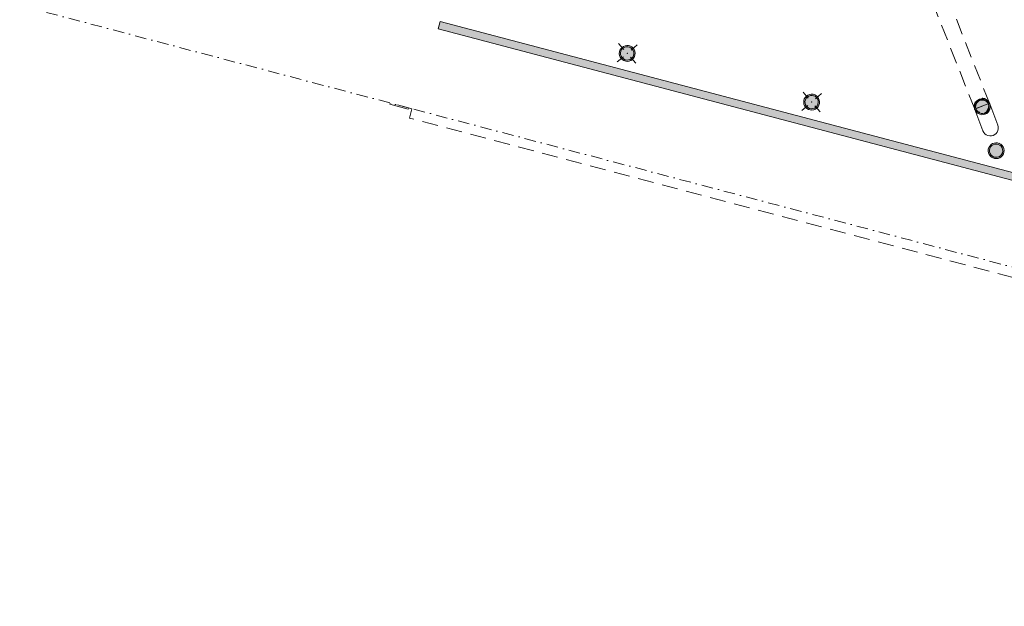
# Model space of a CAD drawing. Header units: millimetres. Extents: x -176817 to 18864955, y -12996033 to 201123.
# Tile 2 of 256: x 27132 to 42615, y -3033 to 6195. Entities that reach past the tile are written whole.
import ezdxf

# ---------------------------------------------------------------- set-up
doc = ezdxf.new("R2010")
doc.units = ezdxf.units.MM
doc.header["$MEASUREMENT"] = 0
for name, pattern in [('Kropki i Kreski', [360, 180, -90, 0, -90]), ('Przerywana', [240, 120, -120]), ('Przerywana długa', [390, 250, -140])]:
    doc.linetypes.add(name, pattern=pattern)
for name, color, linetype in [('822-IST-Brama zachodnia belki', 7, 'Continuous'), ('822-IST-Brama zachodnia słupy', 7, 'Continuous'), ('822-IST-Brama zachodnia ściany', 7, 'Continuous')]:
    doc.layers.add(name, color=color, linetype=linetype)

# ---------------------------------------------------------------- blocks, each defined once
blk = doc.blocks.new('Ściana_22_2', base_point=(33742, 6166))
at = {"layer": '822-IST-Brama zachodnia ściany', "linetype": 'Continuous', "lineweight": 0, "true_color": 0x666666}
blk.add_hatch(color=251, dxfattribs=at).paths.add_polyline_path([(33711, 6050), (62664, -1590), (62694, -1474), (33742, 6166)])
at = {"layer": '822-IST-Brama zachodnia ściany', "color": 254, "linetype": 'Continuous', "lineweight": 0, "true_color": 0xcccccc, "flags": 128}
for points in [[(33742, 6166), (33711, 6050)], [(33711, 6050), (62664, -1590)], [(62694, -1474), (33742, 6166)], [(62664, -1590), (62694, -1474)]]:
    blk.add_lwpolyline(points, dxfattribs=at)
blk = doc.blocks.new('Słup_83_2', base_point=(42396, 4490))
at = {"layer": '822-IST-Brama zachodnia słupy', "linetype": 'Continuous', "lineweight": 0, "true_color": 0x666666}
h = blk.add_hatch(color=251, dxfattribs=at)
h.paths.add_polyline_path([(42152, 4780), (42165, 4755), (42183, 4734), (42205, 4717), (42231, 4706), (42258, 4700), (42286, 4701), (42313, 4708), (42338, 4720), (42360, 4738), (42376, 4761), (42388, 4786), (42394, 4814), (42393, 4842), (42386, 4869), (42373, 4894), (42355, 4915), (42333, 4932), (42307, 4944), (42280, 4949), (42252, 4948), (42225, 4942), (42200, 4929), (42178, 4911), (42161, 4888), (42150, 4863), (42144, 4835), (42145, 4807)])
h.paths.add_polyline_path([(42171, 4787), (42164, 4814), (42165, 4842), (42173, 4868), (42188, 4891), (42208, 4910), (42232, 4923), (42258, 4929), (42286, 4928), (42312, 4920), (42335, 4906), (42354, 4886), (42367, 4862), (42373, 4835), (42373, 4808), (42365, 4781), (42350, 4758), (42330, 4739), (42306, 4726), (42279, 4720), (42252, 4721), (42226, 4729), (42203, 4743), (42184, 4763)], flags=0)
blk.add_hatch(color=251, dxfattribs=at).paths.add_polyline_path([(42171, 4787), (42184, 4763), (42203, 4743), (42226, 4729), (42252, 4721), (42279, 4720), (42306, 4726), (42330, 4739), (42350, 4758), (42365, 4781), (42373, 4808), (42373, 4835), (42367, 4862), (42354, 4886), (42335, 4906), (42312, 4920), (42286, 4928), (42258, 4929), (42232, 4923), (42208, 4910), (42188, 4891), (42173, 4868), (42165, 4842), (42164, 4814)])
at = {"layer": '822-IST-Brama zachodnia słupy', "color": 254, "linetype": 'Przerywana', "lineweight": 0, "true_color": 0xcccccc, "flags": 128}
for points in [[(42149, 4789), (42142, 4816), (42141, 4844), (42147, 4872), (42158, 4897), (42175, 4919), (42197, 4937), (42221, 4950), (42249, 4957), (42277, 4958), (42304, 4952), (42329, 4941), (42352, 4924), (42370, 4902), (42383, 4877), (42390, 4850), (42390, 4822), (42385, 4795), (42373, 4769), (42356, 4747), (42335, 4729), (42310, 4716), (42283, 4709), (42255, 4709), (42227, 4714), (42202, 4726), (42180, 4743), (42162, 4764)], [(42364, 4870), (42370, 4844), (42369, 4816), (42361, 4790), (42347, 4767), (42327, 4748), (42303, 4735), (42276, 4729), (42249, 4730), (42223, 4737), (42199, 4752), (42180, 4772), (42168, 4795), (42168, 4796), (42161, 4823), (42162, 4850), (42170, 4876), (42184, 4900), (42204, 4919), (42229, 4931), (42255, 4938), (42283, 4937), (42309, 4929), (42332, 4915), (42351, 4895), (42363, 4872)]]:
    blk.add_lwpolyline(points, close=True, dxfattribs=at)
at = {"layer": '822-IST-Brama zachodnia słupy', "color": 254, "linetype": 'Continuous', "lineweight": 0, "true_color": 0xcccccc, "flags": 128}
for points in [[(42145, 4807), (42152, 4780), (42165, 4755), (42183, 4734), (42205, 4717), (42231, 4706), (42258, 4700), (42286, 4701), (42313, 4708), (42338, 4720), (42360, 4738), (42376, 4761), (42388, 4786), (42394, 4814), (42393, 4842), (42386, 4869), (42373, 4894), (42355, 4915), (42333, 4932), (42307, 4944), (42280, 4949), (42252, 4948), (42225, 4942), (42200, 4929), (42178, 4911), (42161, 4888), (42150, 4863), (42144, 4835)], [(42164, 4814), (42171, 4787), (42184, 4763), (42203, 4743), (42226, 4729), (42252, 4721), (42279, 4720), (42306, 4726), (42330, 4739), (42350, 4758), (42365, 4781), (42373, 4808), (42373, 4835), (42367, 4862), (42354, 4886), (42335, 4906), (42312, 4920), (42286, 4928), (42258, 4929), (42232, 4923), (42208, 4910), (42188, 4891), (42173, 4868), (42165, 4842)]]:
    blk.add_lwpolyline(points, close=True, dxfattribs=at)
at = {"layer": '822-IST-Brama zachodnia słupy', "color": 254, "linetype": 'Przerywana', "lineweight": 0, "true_color": 0xcccccc, "flags": 128}
for points in [[(42162, 4820), (42163, 4828), (42163, 4848)], [(42162, 4820), (42168, 4795)], [(42163, 4848), (42169, 4867), (42171, 4874)], [(42168, 4795), (42363, 4872)], [(42171, 4874), (42183, 4894), (42185, 4897)], [(42185, 4897), (42204, 4915), (42205, 4916)], [(42205, 4916), (42228, 4928), (42229, 4929)], [(42229, 4929), (42255, 4935), (42256, 4935)], [(42256, 4935), (42283, 4935)], [(42283, 4935), (42284, 4934), (42310, 4927)], [(42310, 4927), (42314, 4924), (42333, 4912)], [(42333, 4912), (42345, 4900), (42352, 4892)], [(42363, 4871), (42352, 4892)], [(42383, 4877), (42386, 4869)], [(42149, 4789), (42152, 4780)]]:
    blk.add_lwpolyline(points, dxfattribs=at)
at = {"layer": '822-IST-Brama zachodnia słupy', "color": 254, "linetype": 'Continuous', "lineweight": 0, "true_color": 0xcccccc, "flags": 128}
for points in [[(42386, 4869), (42512, 4535)], [(42152, 4780), (42279, 4446)], [(42512, 4535), (42519, 4507), (42520, 4479), (42515, 4452), (42503, 4426), (42486, 4404), (42465, 4386), (42440, 4373), (42413, 4366), (42385, 4366), (42357, 4371), (42332, 4383), (42309, 4400), (42291, 4421), (42279, 4446)]]:
    blk.add_lwpolyline(points, dxfattribs=at)
blk = doc.blocks.new('Słup_85_2', base_point=(42486, 4133))
at = {"layer": '822-IST-Brama zachodnia słupy', "linetype": 'Continuous', "lineweight": 0, "true_color": 0x666666}
h = blk.add_hatch(color=251, dxfattribs=at)
h.paths.add_polyline_path([(42580, 4215), (42560, 4234), (42536, 4248), (42509, 4256), (42481, 4258), (42453, 4254), (42427, 4244), (42404, 4228), (42385, 4207), (42371, 4183), (42363, 4156), (42361, 4128), (42365, 4101), (42375, 4075), (42391, 4052), (42412, 4033), (42436, 4019), (42463, 4010), (42491, 4008), (42518, 4013), (42544, 4023), (42567, 4039), (42586, 4059), (42600, 4083), (42609, 4110), (42611, 4138), (42606, 4166), (42596, 4192)])
h.paths.add_polyline_path([(42565, 4202), (42580, 4179), (42589, 4153), (42590, 4126), (42585, 4099), (42573, 4074), (42554, 4054), (42531, 4039), (42505, 4030), (42478, 4029), (42451, 4034), (42427, 4046), (42406, 4065), (42391, 4088), (42383, 4114), (42381, 4141), (42387, 4168), (42399, 4192), (42417, 4213), (42440, 4228), (42466, 4236), (42493, 4238), (42520, 4232), (42545, 4220)], flags=0)
blk.add_hatch(color=251, dxfattribs=at).paths.add_polyline_path([(42565, 4202), (42545, 4220), (42520, 4232), (42493, 4238), (42466, 4236), (42440, 4228), (42417, 4213), (42399, 4192), (42387, 4168), (42381, 4141), (42383, 4114), (42391, 4088), (42406, 4065), (42427, 4046), (42451, 4034), (42478, 4029), (42505, 4030), (42531, 4039), (42554, 4054), (42573, 4074), (42585, 4099), (42590, 4126), (42589, 4153), (42580, 4179)])
at = {"layer": '822-IST-Brama zachodnia słupy', "color": 254, "linetype": 'Continuous', "lineweight": 0, "true_color": 0xcccccc, "flags": 128}
for points in [[(42361, 4128), (42365, 4101), (42375, 4075), (42391, 4052), (42412, 4033), (42436, 4019), (42463, 4010), (42491, 4008), (42518, 4013), (42544, 4023), (42567, 4039), (42586, 4059), (42600, 4083), (42609, 4110), (42611, 4138), (42606, 4166), (42596, 4192), (42580, 4215), (42560, 4234), (42536, 4248), (42509, 4256), (42481, 4258), (42453, 4254), (42427, 4244), (42404, 4228), (42385, 4207), (42371, 4183), (42363, 4156)], [(42383, 4114), (42391, 4088), (42406, 4065), (42427, 4046), (42451, 4034), (42478, 4029), (42505, 4030), (42531, 4039), (42554, 4054), (42573, 4074), (42585, 4099), (42590, 4126), (42589, 4153), (42580, 4179), (42565, 4202), (42545, 4220), (42520, 4232), (42493, 4238), (42466, 4236), (42440, 4228), (42417, 4213), (42399, 4192), (42387, 4168), (42381, 4141)]]:
    blk.add_lwpolyline(points, close=True, dxfattribs=at)
at = {"layer": '822-IST-Brama zachodnia słupy', "color": 254, "linetype": 'Przerywana', "lineweight": 0, "true_color": 0xcccccc, "flags": 128}
for points in [[(42580, 4215), (42596, 4192), (42606, 4166), (42611, 4138), (42609, 4110), (42600, 4083), (42586, 4059), (42567, 4039), (42544, 4023), (42518, 4013), (42491, 4008), (42463, 4010), (42436, 4019), (42412, 4033), (42391, 4052), (42375, 4075), (42365, 4101), (42361, 4128), (42363, 4156), (42371, 4183), (42385, 4207), (42404, 4228), (42427, 4244), (42453, 4254), (42481, 4258), (42509, 4256), (42536, 4248), (42560, 4234)], [(42565, 4202), (42580, 4179), (42589, 4153), (42590, 4126), (42585, 4099), (42573, 4074), (42554, 4054), (42531, 4039), (42505, 4030), (42478, 4029), (42451, 4034), (42427, 4046), (42406, 4065), (42391, 4088), (42383, 4114), (42381, 4141), (42387, 4168), (42399, 4192), (42417, 4213), (42440, 4228), (42466, 4236), (42493, 4238), (42520, 4232), (42545, 4220)]]:
    blk.add_lwpolyline(points, close=True, dxfattribs=at)
blk = doc.blocks.new('Słup_91_2', base_point=(36684, 5664))
at = {"layer": '822-IST-Brama zachodnia słupy', "linetype": 'Continuous', "lineweight": 0, "true_color": 0x666666}
h = blk.add_hatch(color=251, dxfattribs=at)
h.paths.add_polyline_path([(36779, 5746), (36758, 5765), (36734, 5779), (36707, 5787), (36679, 5789), (36652, 5785), (36626, 5775), (36603, 5759), (36584, 5738), (36570, 5714), (36561, 5687), (36559, 5659), (36564, 5632), (36574, 5606), (36590, 5583), (36610, 5564), (36634, 5550), (36661, 5541), (36689, 5539), (36717, 5543), (36743, 5554), (36766, 5570), (36785, 5590), (36799, 5614), (36807, 5641), (36809, 5669), (36805, 5697), (36795, 5723)])
h.paths.add_polyline_path([(36764, 5733), (36779, 5710), (36787, 5684), (36789, 5656), (36783, 5630), (36771, 5605), (36753, 5585), (36730, 5570), (36704, 5561), (36677, 5559), (36650, 5565), (36625, 5577), (36605, 5596), (36590, 5618), (36581, 5645), (36580, 5672), (36585, 5699), (36597, 5723), (36616, 5744), (36639, 5759), (36665, 5767), (36692, 5769), (36719, 5763), (36743, 5751)], flags=0)
blk.add_hatch(color=251, dxfattribs=at).paths.add_polyline_path([(36764, 5733), (36743, 5751), (36719, 5763), (36692, 5769), (36665, 5767), (36639, 5759), (36616, 5744), (36597, 5723), (36585, 5699), (36580, 5672), (36581, 5645), (36590, 5618), (36605, 5596), (36625, 5577), (36650, 5565), (36677, 5559), (36704, 5561), (36730, 5570), (36753, 5585), (36771, 5605), (36783, 5630), (36789, 5656), (36787, 5684), (36779, 5710)])
at = {"layer": '822-IST-Brama zachodnia słupy', "color": 254, "linetype": 'Continuous', "lineweight": 0, "true_color": 0xcccccc}
for p, q in [((36632, 5725), (36550, 5819)), ((36745, 5716), (36840, 5798)), ((36624, 5612), (36529, 5530)), ((36737, 5604), (36818, 5509))]:
    blk.add_line(p, q, dxfattribs=at)
at = {"layer": '822-IST-Brama zachodnia słupy', "color": 254, "linetype": 'Continuous', "lineweight": 0, "true_color": 0xcccccc, "flags": 128}
for points in [[(36559, 5659), (36564, 5632), (36574, 5606), (36590, 5583), (36610, 5564), (36634, 5550), (36661, 5541), (36689, 5539), (36717, 5543), (36743, 5554), (36766, 5570), (36785, 5590), (36799, 5614), (36807, 5641), (36809, 5669), (36805, 5697), (36795, 5723), (36779, 5746), (36758, 5765), (36734, 5779), (36707, 5787), (36679, 5789), (36652, 5785), (36626, 5775), (36603, 5759), (36584, 5738), (36570, 5714), (36561, 5687)], [(36581, 5645), (36590, 5618), (36605, 5596), (36625, 5577), (36650, 5565), (36677, 5559), (36704, 5561), (36730, 5570), (36753, 5585), (36771, 5605), (36783, 5630), (36789, 5656), (36787, 5684), (36779, 5710), (36764, 5733), (36743, 5751), (36719, 5763), (36692, 5769), (36665, 5767), (36639, 5759), (36616, 5744), (36597, 5723), (36585, 5699), (36580, 5672)]]:
    blk.add_lwpolyline(points, close=True, dxfattribs=at)
at = {"layer": '822-IST-Brama zachodnia słupy', "color": 254, "linetype": 'Przerywana', "lineweight": 0, "true_color": 0xcccccc, "flags": 128}
for points in [[(36779, 5746), (36795, 5723), (36805, 5697), (36809, 5669), (36807, 5641), (36799, 5614), (36785, 5590), (36766, 5570), (36743, 5554), (36717, 5543), (36689, 5539), (36661, 5541), (36634, 5550), (36610, 5564), (36590, 5583), (36574, 5606), (36564, 5632), (36559, 5659), (36561, 5687), (36570, 5714), (36584, 5738), (36603, 5759), (36626, 5775), (36652, 5785), (36679, 5789), (36707, 5787), (36734, 5779), (36758, 5765)], [(36764, 5733), (36779, 5710), (36787, 5684), (36789, 5656), (36783, 5630), (36771, 5605), (36753, 5585), (36730, 5570), (36704, 5561), (36677, 5559), (36650, 5565), (36625, 5577), (36605, 5596), (36590, 5618), (36581, 5645), (36580, 5672), (36585, 5699), (36597, 5723), (36616, 5744), (36639, 5759), (36665, 5767), (36692, 5769), (36719, 5763), (36743, 5751)]]:
    blk.add_lwpolyline(points, close=True, dxfattribs=at)
at = {"layer": '822-IST-Brama zachodnia słupy', "color": 254, "linetype": 'Continuous', "lineweight": 0, "true_color": 0xcccccc}
blk.add_point((36684, 5664), dxfattribs=at)
blk = doc.blocks.new('Słup_92_2', base_point=(39585, 4899))
at = {"layer": '822-IST-Brama zachodnia słupy', "linetype": 'Continuous', "lineweight": 0, "true_color": 0x666666}
h = blk.add_hatch(color=251, dxfattribs=at)
h.paths.add_polyline_path([(39680, 4980), (39659, 4999), (39635, 5013), (39608, 5022), (39580, 5024), (39552, 5019), (39526, 5009), (39503, 4993), (39484, 4973), (39470, 4949), (39462, 4922), (39460, 4894), (39464, 4866), (39475, 4840), (39490, 4817), (39511, 4798), (39535, 4784), (39562, 4776), (39590, 4774), (39617, 4778), (39644, 4788), (39667, 4804), (39686, 4825), (39700, 4849), (39708, 4876), (39710, 4904), (39706, 4931), (39695, 4957)])
h.paths.add_polyline_path([(39664, 4967), (39680, 4944), (39688, 4918), (39690, 4891), (39684, 4864), (39672, 4840), (39654, 4819), (39631, 4804), (39605, 4796), (39577, 4794), (39550, 4800), (39526, 4812), (39505, 4830), (39490, 4853), (39482, 4879), (39480, 4906), (39486, 4933), (39498, 4958), (39516, 4978), (39539, 4993), (39565, 5002), (39593, 5003), (39620, 4998), (39644, 4986)], flags=0)
blk.add_hatch(color=251, dxfattribs=at).paths.add_polyline_path([(39664, 4967), (39644, 4986), (39620, 4998), (39593, 5003), (39565, 5002), (39539, 4993), (39516, 4978), (39498, 4958), (39486, 4933), (39480, 4906), (39482, 4879), (39490, 4853), (39505, 4830), (39526, 4812), (39550, 4800), (39577, 4794), (39605, 4796), (39631, 4804), (39654, 4819), (39672, 4840), (39684, 4864), (39690, 4891), (39688, 4918), (39680, 4944)])
at = {"layer": '822-IST-Brama zachodnia słupy', "color": 254, "linetype": 'Continuous', "lineweight": 0, "true_color": 0xcccccc}
for p, q in [((39533, 4959), (39451, 5054)), ((39646, 4951), (39740, 5033)), ((39524, 4846), (39430, 4765)), ((39637, 4838), (39719, 4744))]:
    blk.add_line(p, q, dxfattribs=at)
at = {"layer": '822-IST-Brama zachodnia słupy', "color": 254, "linetype": 'Continuous', "lineweight": 0, "true_color": 0xcccccc, "flags": 128}
for points in [[(39460, 4894), (39464, 4866), (39475, 4840), (39490, 4817), (39511, 4798), (39535, 4784), (39562, 4776), (39590, 4774), (39617, 4778), (39644, 4788), (39667, 4804), (39686, 4825), (39700, 4849), (39708, 4876), (39710, 4904), (39706, 4931), (39695, 4957), (39680, 4980), (39659, 4999), (39635, 5013), (39608, 5022), (39580, 5024), (39552, 5019), (39526, 5009), (39503, 4993), (39484, 4973), (39470, 4949), (39462, 4922)], [(39482, 4879), (39490, 4853), (39505, 4830), (39526, 4812), (39550, 4800), (39577, 4794), (39605, 4796), (39631, 4804), (39654, 4819), (39672, 4840), (39684, 4864), (39690, 4891), (39688, 4918), (39680, 4944), (39664, 4967), (39644, 4986), (39620, 4998), (39593, 5003), (39565, 5002), (39539, 4993), (39516, 4978), (39498, 4958), (39486, 4933), (39480, 4906)]]:
    blk.add_lwpolyline(points, close=True, dxfattribs=at)
at = {"layer": '822-IST-Brama zachodnia słupy', "color": 254, "linetype": 'Przerywana', "lineweight": 0, "true_color": 0xcccccc, "flags": 128}
for points in [[(39680, 4980), (39695, 4957), (39706, 4931), (39710, 4904), (39708, 4876), (39700, 4849), (39686, 4825), (39667, 4804), (39644, 4788), (39617, 4778), (39590, 4774), (39562, 4776), (39535, 4784), (39511, 4798), (39490, 4817), (39475, 4840), (39464, 4866), (39460, 4894), (39462, 4922), (39470, 4949), (39484, 4973), (39503, 4993), (39526, 5009), (39552, 5019), (39580, 5024), (39608, 5022), (39635, 5013), (39659, 4999)], [(39664, 4967), (39680, 4944), (39688, 4918), (39690, 4891), (39684, 4864), (39672, 4840), (39654, 4819), (39631, 4804), (39605, 4796), (39577, 4794), (39550, 4800), (39526, 4812), (39505, 4830), (39490, 4853), (39482, 4879), (39480, 4906), (39486, 4933), (39498, 4958), (39516, 4978), (39539, 4993), (39565, 5002), (39593, 5003), (39620, 4998), (39644, 4986)]]:
    blk.add_lwpolyline(points, close=True, dxfattribs=at)
at = {"layer": '822-IST-Brama zachodnia słupy', "color": 254, "linetype": 'Continuous', "lineweight": 0, "true_color": 0xcccccc}
blk.add_point((39585, 4899), dxfattribs=at)
blk = doc.blocks.new('Belka_31_2', base_point=(62404, -2886))
at = {"layer": '822-IST-Brama zachodnia belki', "color": 254, "linetype": 'Kropki i Kreski', "lineweight": 0, "true_color": 0xcccccc}
blk.add_line((62404, -2886), (33300, 4794), dxfattribs=at)
blk = doc.blocks.new('Belka_33_2', base_point=(33300, 4794))
at = {"layer": '822-IST-Brama zachodnia belki', "color": 254, "linetype": 'Kropki i Kreski', "lineweight": 0, "true_color": 0xcccccc}
blk.add_line((33300, 4794), (27132, 6421), dxfattribs=at)
blk = doc.blocks.new('Belka_72_2', base_point=(42266, 4833))
at = {"layer": '822-IST-Brama zachodnia belki', "color": 254, "linetype": 'Przerywana długa', "lineweight": 0, "true_color": 0xcccccc}
for p, q in [((40703, 9139), (40470, 9047)), ((42382, 4879), (40703, 9139)), ((42149, 4787), (40470, 9047)), ((42382, 4879), (42149, 4787))]:
    blk.add_line(p, q, dxfattribs=at)
blk = doc.blocks.new('Belka_75_2', base_point=(62404, -2886))
at = {"layer": '822-IST-Brama zachodnia belki', "color": 254, "linetype": 'Przerywana długa', "lineweight": 0, "true_color": 0xcccccc}
for p, q in [((33300, 4792), (33261, 4646)), ((62365, -3033), (33261, 4646)), ((62403, -2888), (62365, -3033))]:
    blk.add_line(p, q, dxfattribs=at)
at = {"layer": '822-IST-Brama zachodnia belki', "color": 254, "linetype": 'Kropki i Kreski', "lineweight": 0, "true_color": 0xcccccc}
blk.add_line((62404, -2886), (33300, 4794), dxfattribs=at)
blk = doc.blocks.new('Belka_78_2', base_point=(33247, 4808))
at = {"layer": '822-IST-Brama zachodnia belki', "color": 254, "linetype": 'Continuous', "lineweight": 0, "true_color": 0xcccccc}
for p, q in [((32957, 4882), (32952, 4865)), ((33242, 4788), (32952, 4865)), ((33247, 4806), (33242, 4788))]:
    blk.add_line(p, q, dxfattribs=at)
at = {"layer": '822-IST-Brama zachodnia belki', "color": 254, "linetype": 'Kropki i Kreski', "lineweight": 0, "true_color": 0xcccccc}
blk.add_line((33247, 4808), (32957, 4884), dxfattribs=at)

msp = doc.modelspace()

# ---------------------------------------------------------------- block references
at = {"layer": '822-IST-Brama zachodnia belki', "color": 254, "lineweight": 0, "true_color": 0xcccccc}
for name, p in [('Belka_33_2', (33300.17, 4793.64)), ('Belka_78_2', (33247.47, 4807.54)), ('Belka_31_2', (62403.97, -2886.12)), ('Belka_72_2', (42265.7, 4833.21)), ('Belka_75_2', (62403.97, -2886.12))]:
    msp.add_blockref(name, p, dxfattribs=at)
at = {"layer": '822-IST-Brama zachodnia słupy', "color": 254, "lineweight": 0, "true_color": 0xcccccc}
for name, p in [('Słup_91_2', (36684.28, 5664.17)), ('Słup_92_2', (39584.99, 4898.74)), ('Słup_83_2', (42395.51, 4490.26)), ('Słup_85_2', (42485.7, 4133.32))]:
    msp.add_blockref(name, p, dxfattribs=at)
at = {"layer": '822-IST-Brama zachodnia ściany', "color": 254, "lineweight": 0, "true_color": 0xcccccc}
msp.add_blockref('Ściana_22_2', (33741.77, 6165.74), dxfattribs=at)

doc.saveas('drawing.dxf')
